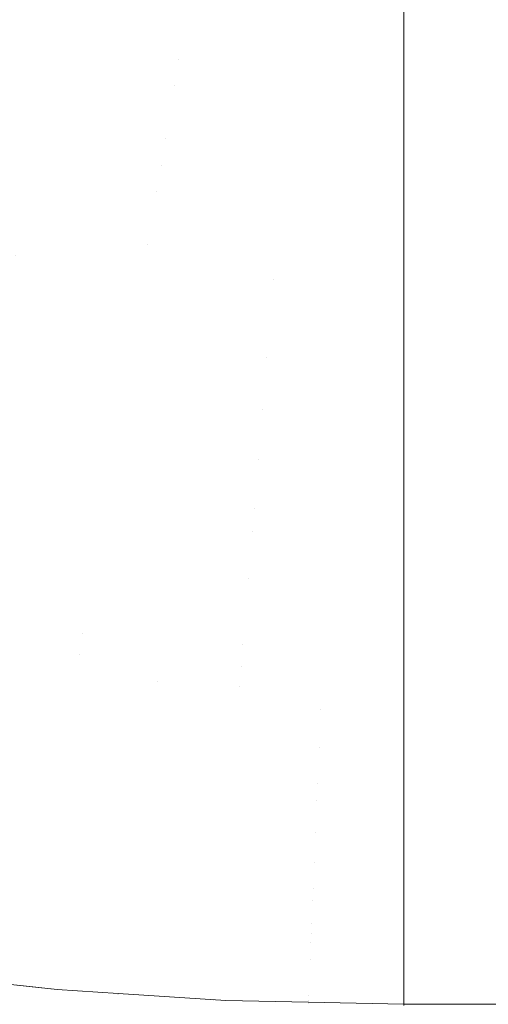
# Model space of a CAD drawing. Header units: centimetres. Extents: x -35.1 to 36.2, y 4.2 to 6.
# Tile 150 of 256: x -10.9133 to -10.8723, y 4.5001 to 4.5863. Entities that reach past the tile are written whole.
import ezdxf

# ---------------------------------------------------------------- set-up
doc = ezdxf.new("R2010")
doc.units = ezdxf.units.CM
doc.header["$LTSCALE"] = 2.54
doc.layers.add('Lucido design-1', color=7, linetype='Continuous')

# ---------------------------------------------------------------- blocks, each defined once
blk = doc.blocks.new('Gruppo-4-1')
at = {"color": 7, "linetype": 'Continuous', "lineweight": 9}
blk.add_3dface([(-34.958478, 5.900089, -2312.32217), (-34.958478, 4.300089, -2312.32217), (36.07398, 4.300089, -2312.32217), (36.07398, 5.900089, -2312.32217)], dxfattribs=at)
for points, invisible_edges in [([(-10.917835, 4.587776, -2312.723439), (-10.917075, 4.590014, -2312.723095), (-10.879679, 4.587036, -2312.723025), (-10.879679, 4.584213, -2312.72346)], 11), ([(-10.899366, 4.582812, -2312.723839), (-10.918599, 4.585529, -2312.723839), (-10.917835, 4.587776, -2312.723439)], 11), ([(-10.899366, 4.582812, -2312.723839), (-10.917835, 4.587776, -2312.723439), (-10.879679, 4.584213, -2312.72346)], 11), ([(-10.879679, 4.584213, -2312.72346), (-10.879679, 4.587036, -2312.723025), (11.995181, 4.587036, -2312.723025), (11.995181, 4.584213, -2312.72346)], 10), ([(-10.919364, 4.583276, -2312.724298), (-10.918599, 4.585529, -2312.723839), (-10.899366, 4.582812, -2312.723839), (-10.899753, 4.580506, -2312.724298)], 15), ([(-10.879679, 4.584213, -2312.72346), (-10.879679, 4.582724, -2312.723689), (-10.899366, 4.582812, -2312.723839)], 10), ([(11.995181, 4.584213, -2312.72346), (11.995181, 4.582724, -2312.723689), (-10.879679, 4.582724, -2312.723689), (-10.879679, 4.584213, -2312.72346)], 10), ([(-10.899753, 4.580506, -2312.724298), (-10.900141, 4.578194, -2312.724816), (-10.920131, 4.581018, -2312.724816), (-10.919364, 4.583276, -2312.724298)], 15), ([(-10.899753, 4.580506, -2312.724298), (-10.899366, 4.582812, -2312.723839), (-10.879679, 4.581895, -2312.723854), (-10.879679, 4.578445, -2312.72454)], 11), ([(-10.879679, 4.582724, -2312.723689), (-10.879679, 4.581895, -2312.723854), (-10.899366, 4.582812, -2312.723839)], 10), ([(-10.879679, 4.581895, -2312.723854), (-10.879679, 4.582724, -2312.723689), (11.995181, 4.582724, -2312.723689), (11.995181, 4.581895, -2312.723854)], 10), ([(11.995181, 4.581895, -2312.723854), (11.995181, 4.578445, -2312.72454), (-10.879679, 4.578445, -2312.72454), (-10.879679, 4.581895, -2312.723854)], 10), ([(-10.920899, 4.578758, -2312.725393), (-10.920131, 4.581018, -2312.724816), (-10.900141, 4.578194, -2312.724816), (-10.900529, 4.57588, -2312.725393)], 15), ([(-10.879679, 4.578445, -2312.72454), (-10.900141, 4.578194, -2312.724816), (-10.899753, 4.580506, -2312.724298)], 11), ([(-10.900529, 4.57588, -2312.725393), (-10.900918, 4.573565, -2312.72603), (-10.921667, 4.576496, -2312.72603), (-10.920899, 4.578758, -2312.725393)], 15), ([(-10.900529, 4.57588, -2312.725393), (-10.900141, 4.578194, -2312.724816), (-10.879679, 4.578445, -2312.72454), (-10.879679, 4.574207, -2312.725577)], 11), ([(11.995181, 4.574207, -2312.725577), (-10.879679, 4.574207, -2312.725577), (-10.879679, 4.578445, -2312.72454), (11.995181, 4.578445, -2312.72454)], 5), ([(-10.922435, 4.574237, -2312.726728), (-10.921667, 4.576496, -2312.72603), (-10.900918, 4.573565, -2312.72603), (-10.901306, 4.571252, -2312.726728)], 15), ([(-10.879679, 4.574207, -2312.725577), (-10.900918, 4.573565, -2312.72603), (-10.900529, 4.57588, -2312.725393)], 11), ([(-10.901306, 4.571252, -2312.726728), (-10.901694, 4.568942, -2312.727487), (-10.923201, 4.571981, -2312.727487), (-10.922435, 4.574237, -2312.726728)], 15), ([(-10.900918, 4.573565, -2312.72603), (-10.879679, 4.574207, -2312.725577), (-10.879679, 4.570018, -2312.726798)], 9), ([(11.995181, 4.570018, -2312.726798), (-10.879679, 4.570018, -2312.726798), (-10.879679, 4.574207, -2312.725577), (11.995181, 4.574207, -2312.725577)], 5), ([(-10.879679, 4.570018, -2312.726798), (-10.901306, 4.571252, -2312.726728), (-10.900918, 4.573565, -2312.72603)], 11), ([(-10.923966, 4.569731, -2312.728308), (-10.923201, 4.571981, -2312.727487), (-10.901694, 4.568942, -2312.727487), (-10.902081, 4.566639, -2312.728308)], 15), ([(-10.879679, 4.565887, -2312.728201), (-10.901694, 4.568942, -2312.727487), (-10.901306, 4.571252, -2312.726728)], 11), ([(-10.901306, 4.571252, -2312.726728), (-10.879679, 4.570018, -2312.726798), (-10.879679, 4.565887, -2312.728201)], 9), ([(-10.913694, 4.565663, -2312.729191), (-10.923966, 4.569731, -2312.728308), (-10.902081, 4.566639, -2312.728308)], 11), ([(11.995181, 4.565887, -2312.728201), (-10.879679, 4.565887, -2312.728201), (-10.879679, 4.570018, -2312.726798), (11.995181, 4.570018, -2312.726798)], 5), ([(-10.902081, 4.566639, -2312.728308), (-10.901694, 4.568942, -2312.727487), (-10.879679, 4.565887, -2312.728201), (-10.879679, 4.565595, -2312.728314)], 11), ([(-10.902081, 4.566639, -2312.728308), (-10.902466, 4.564344, -2312.729191), (-10.913694, 4.565663, -2312.729191)], 11), ([(-10.891106, 4.563546, -2312.729191), (-10.902466, 4.564344, -2312.729191), (-10.902081, 4.566639, -2312.728308)], 11), ([(-10.891106, 4.563546, -2312.729191), (-10.902081, 4.566639, -2312.728308), (-10.879679, 4.565595, -2312.728314)], 11), ([(-10.913694, 4.565663, -2312.729191), (-10.902466, 4.564344, -2312.729191), (-10.902849, 4.56206, -2312.730136), (-10.914267, 4.563401, -2312.730136)], 15), ([(-10.879679, 4.565595, -2312.728314), (-10.879679, 4.563287, -2312.729212), (-10.891106, 4.563546, -2312.729191)], 10), ([(-10.879679, 4.565595, -2312.728314), (-10.879679, 4.565887, -2312.728201), (11.995181, 4.565887, -2312.728201), (11.995181, 4.565595, -2312.728314)], 10), ([(-10.879679, 4.563287, -2312.729212), (-10.879679, 4.565595, -2312.728314), (11.995181, 4.565595, -2312.728314), (11.995181, 4.563287, -2312.729212)], 10), ([(-10.891298, 4.561248, -2312.730136), (-10.902849, 4.56206, -2312.730136), (-10.902466, 4.564344, -2312.729191), (-10.891106, 4.563546, -2312.729191)], 15), ([(-10.914267, 4.563401, -2312.730136), (-10.902849, 4.56206, -2312.730136), (-10.903231, 4.559788, -2312.731143), (-10.914836, 4.561152, -2312.731143)], 15), ([(-10.879679, 4.56182, -2312.729782), (-10.891298, 4.561248, -2312.730136), (-10.891106, 4.563546, -2312.729191)], 11), ([(-10.891106, 4.563546, -2312.729191), (-10.879679, 4.563287, -2312.729212), (-10.879679, 4.56182, -2312.729782)], 9), ([(11.995181, 4.563287, -2312.729212), (11.995181, 4.56182, -2312.729782), (-10.879679, 4.56182, -2312.729782), (-10.879679, 4.563287, -2312.729212)], 10), ([(-10.891489, 4.558964, -2312.731143), (-10.903231, 4.559788, -2312.731143), (-10.902849, 4.56206, -2312.730136), (-10.891298, 4.561248, -2312.730136)], 15), ([(-10.914836, 4.561152, -2312.731143), (-10.903231, 4.559788, -2312.731143), (-10.903609, 4.557533, -2312.732211), (-10.915401, 4.558918, -2312.732211)], 15), ([(-10.891298, 4.561248, -2312.730136), (-10.879679, 4.56182, -2312.729782), (-10.879679, 4.557827, -2312.731539), (-10.891489, 4.558964, -2312.731143)], 13), ([(11.995181, 4.557827, -2312.731539), (-10.879679, 4.557827, -2312.731539), (-10.879679, 4.56182, -2312.729782), (11.995181, 4.56182, -2312.729782)], 5), ([(-10.891679, 4.556695, -2312.732211), (-10.903609, 4.557533, -2312.732211), (-10.903231, 4.559788, -2312.731143), (-10.891489, 4.558964, -2312.731143)], 15), ([(-10.915401, 4.558918, -2312.732211), (-10.903609, 4.557533, -2312.732211), (-10.903985, 4.555295, -2312.733342), (-10.915962, 4.556702, -2312.733342)], 15), ([(-10.891489, 4.558964, -2312.731143), (-10.879679, 4.557827, -2312.731539), (-10.891679, 4.556695, -2312.732211)], 11), ([(-10.891679, 4.556695, -2312.732211), (-10.879679, 4.557827, -2312.731539), (-10.879679, 4.553914, -2312.733469)], 9), ([(11.995181, 4.553914, -2312.733469), (-10.879679, 4.553914, -2312.733469), (-10.879679, 4.557827, -2312.731539), (11.995181, 4.557827, -2312.731539)], 5), ([(-10.891867, 4.554444, -2312.733342), (-10.903985, 4.555295, -2312.733342), (-10.903609, 4.557533, -2312.732211), (-10.891679, 4.556695, -2312.732211)], 15), ([(-10.916517, 4.554506, -2312.734533), (-10.915962, 4.556702, -2312.733342), (-10.903985, 4.555295, -2312.733342), (-10.904357, 4.553077, -2312.734533)], 15), ([(-10.879679, 4.553914, -2312.733469), (-10.891867, 4.554444, -2312.733342), (-10.891679, 4.556695, -2312.732211)], 11), ([(-10.904357, 4.553077, -2312.734533), (-10.903985, 4.555295, -2312.733342), (-10.891867, 4.554444, -2312.733342), (-10.892054, 4.552214, -2312.734533)], 15), ([(-10.904357, 4.553077, -2312.734533), (-10.904726, 4.550883, -2312.735786), (-10.917067, 4.552333, -2312.735786), (-10.916517, 4.554506, -2312.734533)], 15), ([(-10.892054, 4.552214, -2312.734533), (-10.891867, 4.554444, -2312.733342), (-10.879679, 4.553914, -2312.733469)], 11), ([(-10.879679, 4.553914, -2312.733469), (-10.879679, 4.550089, -2312.735567), (-10.892054, 4.552214, -2312.734533)], 10), ([(11.995181, 4.550089, -2312.735567), (-10.879679, 4.550089, -2312.735567), (-10.879679, 4.553914, -2312.733469), (11.995181, 4.553914, -2312.733469)], 5), ([(-10.892054, 4.552214, -2312.734533), (-10.892239, 4.550006, -2312.735786), (-10.904726, 4.550883, -2312.735786), (-10.904357, 4.553077, -2312.734533)], 15), ([(-10.917611, 4.550185, -2312.737098), (-10.917067, 4.552333, -2312.735786), (-10.904726, 4.550883, -2312.735786), (-10.90509, 4.548714, -2312.737098)], 15), ([(-10.879679, 4.550089, -2312.735567), (-10.892239, 4.550006, -2312.735786), (-10.892054, 4.552214, -2312.734533)], 11), ([(-10.90509, 4.548714, -2312.737098), (-10.904726, 4.550883, -2312.735786), (-10.892239, 4.550006, -2312.735786), (-10.892421, 4.547824, -2312.737098)], 15), ([(-10.90509, 4.548714, -2312.737098), (-10.905449, 4.546572, -2312.73847), (-10.918148, 4.548064, -2312.73847), (-10.917611, 4.550185, -2312.737098)], 15), ([(-10.892421, 4.547824, -2312.737098), (-10.892239, 4.550006, -2312.735786), (-10.879679, 4.550089, -2312.735567), (-10.879679, 4.546359, -2312.737831)], 11), ([(11.995181, 4.546359, -2312.737831), (-10.879679, 4.546359, -2312.737831), (-10.879679, 4.550089, -2312.735567), (11.995181, 4.550089, -2312.735567)], 5), ([(-10.892421, 4.547824, -2312.737098), (-10.892602, 4.54567, -2312.73847), (-10.905449, 4.546572, -2312.73847), (-10.90509, 4.548714, -2312.737098)], 15), ([(-10.918677, 4.545972, -2312.739901), (-10.918148, 4.548064, -2312.73847), (-10.905449, 4.546572, -2312.73847), (-10.905804, 4.54446, -2312.739901)], 15), ([(-10.879679, 4.546359, -2312.737831), (-10.892602, 4.54567, -2312.73847), (-10.892421, 4.547824, -2312.737098)], 11), ([(-10.905804, 4.54446, -2312.739901), (-10.905449, 4.546572, -2312.73847), (-10.892602, 4.54567, -2312.73847), (-10.892779, 4.543545, -2312.739901)], 15), ([(-10.905804, 4.54446, -2312.739901), (-10.906153, 4.54238, -2312.74139), (-10.919198, 4.543913, -2312.74139), (-10.918677, 4.545972, -2312.739901)], 15), ([(-10.892779, 4.543545, -2312.739901), (-10.892602, 4.54567, -2312.73847), (-10.879679, 4.546359, -2312.737831), (-10.879679, 4.542731, -2312.740255)], 11), ([(11.995181, 4.542731, -2312.740255), (-10.879679, 4.542731, -2312.740255), (-10.879679, 4.546359, -2312.737831), (11.995181, 4.546359, -2312.737831)], 5), ([(-10.91971, 4.541888, -2312.742934), (-10.919198, 4.543913, -2312.74139), (-10.906153, 4.54238, -2312.74139), (-10.906496, 4.540336, -2312.742934)], 15), ([(-10.892779, 4.543545, -2312.739901), (-10.892955, 4.541454, -2312.74139), (-10.906153, 4.54238, -2312.74139), (-10.905804, 4.54446, -2312.739901)], 15), ([(-10.879679, 4.542731, -2312.740255), (-10.892955, 4.541454, -2312.74139), (-10.892779, 4.543545, -2312.739901)], 11), ([(-10.906496, 4.540336, -2312.742934), (-10.906153, 4.54238, -2312.74139), (-10.892955, 4.541454, -2312.74139), (-10.893127, 4.539397, -2312.742934)], 15), ([(-10.892955, 4.541454, -2312.74139), (-10.879679, 4.542731, -2312.740255), (-10.879679, 4.539213, -2312.742835)], 9), ([(11.995181, 4.539213, -2312.742835), (-10.879679, 4.539213, -2312.742835), (-10.879679, 4.542731, -2312.740255), (11.995181, 4.542731, -2312.740255)], 5), ([(-10.906496, 4.540336, -2312.742934), (-10.906833, 4.538328, -2312.744535), (-10.920214, 4.5399, -2312.744535), (-10.91971, 4.541888, -2312.742934)], 15), ([(-10.879679, 4.539213, -2312.742835), (-10.893127, 4.539397, -2312.742934), (-10.892955, 4.541454, -2312.74139)], 11), ([(-10.920707, 4.53795, -2312.746189), (-10.920214, 4.5399, -2312.744535), (-10.906833, 4.538328, -2312.744535), (-10.907164, 4.536359, -2312.746189)], 15), ([(-10.893127, 4.539397, -2312.742934), (-10.893296, 4.537377, -2312.744535), (-10.906833, 4.538328, -2312.744535), (-10.906496, 4.540336, -2312.742934)], 15), ([(-10.893296, 4.537377, -2312.744535), (-10.893127, 4.539397, -2312.742934), (-10.879679, 4.539213, -2312.742835)], 11), ([(-10.879679, 4.539213, -2312.742835), (-10.879679, 4.53581, -2312.745566), (-10.893296, 4.537377, -2312.744535)], 10), ([(11.995181, 4.53581, -2312.745566), (-10.879679, 4.53581, -2312.745566), (-10.879679, 4.539213, -2312.742835), (11.995181, 4.539213, -2312.742835)], 5), ([(-10.907164, 4.536359, -2312.746189), (-10.907488, 4.534431, -2312.747895), (-10.92119, 4.536041, -2312.747895), (-10.920707, 4.53795, -2312.746189)], 15), ([(-10.907164, 4.536359, -2312.746189), (-10.906833, 4.538328, -2312.744535), (-10.893296, 4.537377, -2312.744535), (-10.893461, 4.535396, -2312.746189)], 15), ([(-10.893461, 4.535396, -2312.746189), (-10.893296, 4.537377, -2312.744535), (-10.879679, 4.53581, -2312.745566)], 11), ([(-10.893461, 4.535396, -2312.746189), (-10.893624, 4.533457, -2312.747895), (-10.907488, 4.534431, -2312.747895), (-10.907164, 4.536359, -2312.746189)], 15), ([(-10.921662, 4.534174, -2312.749653), (-10.92119, 4.536041, -2312.747895), (-10.907488, 4.534431, -2312.747895), (-10.907804, 4.532546, -2312.749653)], 15), ([(-10.879679, 4.53581, -2312.745566), (-10.879679, 4.53253, -2312.748442), (-10.893624, 4.533457, -2312.747895), (-10.893461, 4.535396, -2312.746189)], 14), ([(11.995181, 4.53253, -2312.748442), (-10.879679, 4.53253, -2312.748442), (-10.879679, 4.53581, -2312.745566), (11.995181, 4.53581, -2312.745566)], 5), ([(-10.907804, 4.532546, -2312.749653), (-10.907488, 4.534431, -2312.747895), (-10.893624, 4.533457, -2312.747895), (-10.893782, 4.531561, -2312.749653)], 15), ([(-10.915144, 4.531449, -2312.751459), (-10.921662, 4.534174, -2312.749653), (-10.907804, 4.532546, -2312.749653)], 11), ([(-10.893782, 4.531561, -2312.749653), (-10.893624, 4.533457, -2312.747895), (-10.879679, 4.53253, -2312.748442)], 11), ([(-10.907804, 4.532546, -2312.749653), (-10.908113, 4.530706, -2312.751459), (-10.915144, 4.531449, -2312.751459)], 11), ([(-10.893782, 4.531561, -2312.749653), (-10.893937, 4.529711, -2312.751459), (-10.908113, 4.530706, -2312.751459), (-10.907804, 4.532546, -2312.749653)], 15), ([(-10.879679, 4.53253, -2312.748442), (-10.879679, 4.531248, -2312.749669), (-10.893782, 4.531561, -2312.749653)], 10), ([(11.995181, 4.53253, -2312.748442), (11.995181, 4.529378, -2312.751459), (-10.879679, 4.529378, -2312.751459), (-10.879679, 4.531248, -2312.749669)], 10), ([(-10.879679, 4.531248, -2312.749669), (-10.879679, 4.53253, -2312.748442), (11.995181, 4.53253, -2312.748442)], 10), ([(-10.915144, 4.531449, -2312.751459), (-10.908113, 4.530706, -2312.751459), (-10.908414, 4.528914, -2312.753313), (-10.915519, 4.529665, -2312.753313)], 15), ([(-10.879679, 4.529378, -2312.751459), (-10.893937, 4.529711, -2312.751459), (-10.893782, 4.531561, -2312.749653)], 11), ([(-10.893782, 4.531561, -2312.749653), (-10.879679, 4.531248, -2312.749669), (-10.879679, 4.529378, -2312.751459)], 9), ([(-10.901267, 4.528328, -2312.753313), (-10.908414, 4.528914, -2312.753313), (-10.908113, 4.530706, -2312.751459)], 11), ([(-10.901267, 4.528328, -2312.753313), (-10.908113, 4.530706, -2312.751459), (-10.893937, 4.529711, -2312.751459)], 11), ([(-10.915519, 4.529665, -2312.753313), (-10.908414, 4.528914, -2312.753313), (-10.908706, 4.52717, -2312.755213), (-10.915884, 4.527928, -2312.755213)], 15), ([(-10.893937, 4.529711, -2312.751459), (-10.894088, 4.527908, -2312.753313), (-10.901267, 4.528328, -2312.753313)], 11), ([(-10.879679, 4.527588, -2312.753329), (-10.894088, 4.527908, -2312.753313), (-10.893937, 4.529711, -2312.751459)], 11), ([(-10.893937, 4.529711, -2312.751459), (-10.879679, 4.529378, -2312.751459), (-10.879679, 4.527588, -2312.753329)], 9), ([(-10.879679, 4.527588, -2312.753329), (-10.879679, 4.529378, -2312.751459), (11.995181, 4.529378, -2312.751459), (11.995181, 4.527588, -2312.753329)], 10), ([(-10.901487, 4.526578, -2312.755213), (-10.908706, 4.52717, -2312.755213), (-10.908414, 4.528914, -2312.753313), (-10.901267, 4.528328, -2312.753313)], 15), ([(-10.901267, 4.528328, -2312.753313), (-10.894088, 4.527908, -2312.753313), (-10.894235, 4.526154, -2312.755213), (-10.901487, 4.526578, -2312.755213)], 15), ([(-10.915884, 4.527928, -2312.755213), (-10.908706, 4.52717, -2312.755213), (-10.908991, 4.525477, -2312.757156), (-10.916239, 4.526243, -2312.757156)], 15), ([(-10.879679, 4.526361, -2312.754611), (-10.894235, 4.526154, -2312.755213), (-10.894088, 4.527908, -2312.753313)], 11), ([(-10.894088, 4.527908, -2312.753313), (-10.879679, 4.527588, -2312.753329), (-10.879679, 4.526361, -2312.754611)], 9), ([(11.995181, 4.527588, -2312.753329), (11.995181, 4.526361, -2312.754611), (-10.879679, 4.526361, -2312.754611), (-10.879679, 4.527588, -2312.753329)], 10), ([(-10.9017, 4.524879, -2312.757156), (-10.908991, 4.525477, -2312.757156), (-10.908706, 4.52717, -2312.755213), (-10.901487, 4.526578, -2312.755213)], 15), ([(-10.916239, 4.526243, -2312.757156), (-10.908991, 4.525477, -2312.757156), (-10.909266, 4.523836, -2312.75914), (-10.916582, 4.524609, -2312.75914)], 15), ([(-10.901487, 4.526578, -2312.755213), (-10.894235, 4.526154, -2312.755213), (-10.894377, 4.524451, -2312.757156), (-10.9017, 4.524879, -2312.757156)], 15), ([(-10.887033, 4.524193, -2312.757156), (-10.894377, 4.524451, -2312.757156), (-10.894235, 4.526154, -2312.755213), (-10.886962, 4.525899, -2312.755213)], 15), ([(-10.886962, 4.525899, -2312.755213), (-10.894235, 4.526154, -2312.755213), (-10.879679, 4.526361, -2312.754611)], 11), ([(-10.886962, 4.525899, -2312.755213), (-10.879679, 4.525825, -2312.755222), (-10.879679, 4.523484, -2312.757891), (-10.887033, 4.524193, -2312.757156)], 13), ([(-10.879679, 4.526361, -2312.754611), (-10.879679, 4.525825, -2312.755222), (-10.886962, 4.525899, -2312.755213)], 10), ([(-10.879679, 4.525825, -2312.755222), (-10.879679, 4.526361, -2312.754611), (11.995181, 4.526361, -2312.754611), (11.995181, 4.525825, -2312.755222)], 10), ([(11.995181, 4.525825, -2312.755222), (11.995181, 4.523484, -2312.757891), (-10.879679, 4.523484, -2312.757891), (-10.879679, 4.525825, -2312.755222)], 10), ([(-10.901907, 4.523232, -2312.75914), (-10.909266, 4.523836, -2312.75914), (-10.908991, 4.525477, -2312.757156), (-10.9017, 4.524879, -2312.757156)], 15), ([(-10.9017, 4.524879, -2312.757156), (-10.894377, 4.524451, -2312.757156), (-10.894516, 4.5228, -2312.75914), (-10.901907, 4.523232, -2312.75914)], 15), ([(-10.916582, 4.524609, -2312.75914), (-10.909266, 4.523836, -2312.75914), (-10.909533, 4.522248, -2312.761164), (-10.916915, 4.523028, -2312.761164)], 15), ([(-10.887103, 4.52254, -2312.75914), (-10.894516, 4.5228, -2312.75914), (-10.894377, 4.524451, -2312.757156), (-10.887033, 4.524193, -2312.757156)], 15), ([(-10.887033, 4.524193, -2312.757156), (-10.879679, 4.523484, -2312.757891), (-10.887103, 4.52254, -2312.75914)], 11), ([(-10.902107, 4.521639, -2312.761164), (-10.909533, 4.522248, -2312.761164), (-10.909266, 4.523836, -2312.75914), (-10.901907, 4.523232, -2312.75914)], 15), ([(-10.901907, 4.523232, -2312.75914), (-10.894516, 4.5228, -2312.75914), (-10.894649, 4.521203, -2312.761164), (-10.902107, 4.521639, -2312.761164)], 15), ([(-10.887103, 4.52254, -2312.75914), (-10.879679, 4.523484, -2312.757891), (-10.879679, 4.520753, -2312.761294)], 9), ([(11.995181, 4.520753, -2312.761294), (-10.879679, 4.520753, -2312.761294), (-10.879679, 4.523484, -2312.757891), (11.995181, 4.523484, -2312.757891)], 5), ([(-10.916915, 4.523028, -2312.761164), (-10.909533, 4.522248, -2312.761164), (-10.90979, 4.520715, -2312.763225), (-10.917236, 4.521502, -2312.763225)], 15), ([(-10.887169, 4.520941, -2312.761164), (-10.894649, 4.521203, -2312.761164), (-10.894516, 4.5228, -2312.75914), (-10.887103, 4.52254, -2312.75914)], 15), ([(-10.879679, 4.520753, -2312.761294), (-10.887169, 4.520941, -2312.761164), (-10.887103, 4.52254, -2312.75914)], 11), ([(-10.917236, 4.521502, -2312.763225), (-10.90979, 4.520715, -2312.763225), (-10.910038, 4.519238, -2312.765321), (-10.917545, 4.520031, -2312.765321)], 15), ([(-10.902301, 4.520101, -2312.763225), (-10.90979, 4.520715, -2312.763225), (-10.909533, 4.522248, -2312.761164), (-10.902107, 4.521639, -2312.761164)], 15), ([(-10.902107, 4.521639, -2312.761164), (-10.894649, 4.521203, -2312.761164), (-10.894778, 4.519661, -2312.763225), (-10.902301, 4.520101, -2312.763225)], 15), ([(-10.902487, 4.518619, -2312.765321), (-10.910038, 4.519238, -2312.765321), (-10.90979, 4.520715, -2312.763225), (-10.902301, 4.520101, -2312.763225)], 15), ([(-10.887234, 4.519397, -2312.763225), (-10.894778, 4.519661, -2312.763225), (-10.894649, 4.521203, -2312.761164), (-10.887169, 4.520941, -2312.761164)], 15), ([(-10.887234, 4.519397, -2312.763225), (-10.887169, 4.520941, -2312.761164), (-10.879679, 4.520753, -2312.761294)], 11), ([(-10.879679, 4.520753, -2312.761294), (-10.879679, 4.518173, -2312.764812), (-10.887234, 4.519397, -2312.763225)], 10), ([(11.995181, 4.518173, -2312.764812), (-10.879679, 4.518173, -2312.764812), (-10.879679, 4.520753, -2312.761294), (11.995181, 4.520753, -2312.761294)], 5), ([(-10.917545, 4.520031, -2312.765321), (-10.910038, 4.519238, -2312.765321), (-10.910276, 4.517819, -2312.767449), (-10.917842, 4.518618, -2312.767449)], 15), ([(-10.902301, 4.520101, -2312.763225), (-10.894778, 4.519661, -2312.763225), (-10.894903, 4.518176, -2312.765321), (-10.902487, 4.518619, -2312.765321)], 15), ([(-10.902666, 4.517195, -2312.767449), (-10.910276, 4.517819, -2312.767449), (-10.910038, 4.519238, -2312.765321), (-10.902487, 4.518619, -2312.765321)], 15), ([(-10.887296, 4.517909, -2312.765321), (-10.894903, 4.518176, -2312.765321), (-10.894778, 4.519661, -2312.763225), (-10.887234, 4.519397, -2312.763225)], 15), ([(-10.887234, 4.519397, -2312.763225), (-10.879679, 4.518173, -2312.764812), (-10.887296, 4.517909, -2312.765321)], 11), ([(-10.917842, 4.518618, -2312.767449), (-10.910276, 4.517819, -2312.767449), (-10.910505, 4.516457, -2312.769608), (-10.918127, 4.517262, -2312.769608)], 15), ([(-10.902487, 4.518619, -2312.765321), (-10.894903, 4.518176, -2312.765321), (-10.895022, 4.516748, -2312.767449), (-10.902666, 4.517195, -2312.767449)], 15), ([(-10.887356, 4.516479, -2312.767449), (-10.895022, 4.516748, -2312.767449), (-10.894903, 4.518176, -2312.765321), (-10.887296, 4.517909, -2312.765321)], 15), ([(-10.887296, 4.517909, -2312.765321), (-10.879679, 4.518173, -2312.764812), (-10.879679, 4.51575, -2312.76844), (-10.887356, 4.516479, -2312.767449)], 13), ([(11.995181, 4.51575, -2312.76844), (-10.879679, 4.51575, -2312.76844), (-10.879679, 4.518173, -2312.764812), (11.995181, 4.518173, -2312.764812)], 5), ([(-10.918127, 4.517262, -2312.769608), (-10.910505, 4.516457, -2312.769608), (-10.910723, 4.515155, -2312.771794), (-10.9184, 4.515966, -2312.771794)], 15), ([(-10.902838, 4.515829, -2312.769608), (-10.910505, 4.516457, -2312.769608), (-10.910276, 4.517819, -2312.767449), (-10.902666, 4.517195, -2312.767449)], 15), ([(-10.902666, 4.517195, -2312.767449), (-10.895022, 4.516748, -2312.767449), (-10.895137, 4.515378, -2312.769608), (-10.902838, 4.515829, -2312.769608)], 15), ([(-10.903002, 4.514522, -2312.771794), (-10.910723, 4.515155, -2312.771794), (-10.910505, 4.516457, -2312.769608), (-10.902838, 4.515829, -2312.769608)], 15), ([(-10.887413, 4.515107, -2312.769608), (-10.895137, 4.515378, -2312.769608), (-10.895022, 4.516748, -2312.767449), (-10.887356, 4.516479, -2312.767449)], 15), ([(-10.887356, 4.516479, -2312.767449), (-10.879679, 4.51575, -2312.76844), (-10.887413, 4.515107, -2312.769608)], 11), ([(-10.9184, 4.515966, -2312.771794), (-10.910723, 4.515155, -2312.771794), (-10.910932, 4.513912, -2312.774006), (-10.91866, 4.514728, -2312.774006)], 15), ([(-10.902838, 4.515829, -2312.769608), (-10.895137, 4.515378, -2312.769608), (-10.895246, 4.514068, -2312.771794), (-10.903002, 4.514522, -2312.771794)], 15), ([(-10.887413, 4.515107, -2312.769608), (-10.879679, 4.51575, -2312.76844), (-10.879679, 4.513486, -2312.77217), (-10.887468, 4.513795, -2312.771794)], 13), ([(11.995181, 4.513486, -2312.77217), (-10.879679, 4.513486, -2312.77217), (-10.879679, 4.51575, -2312.76844), (11.995181, 4.51575, -2312.76844)], 5), ([(-10.91866, 4.514728, -2312.774006), (-10.910932, 4.513912, -2312.774006), (-10.91113, 4.51273, -2312.776241), (-10.918908, 4.513551, -2312.776241)], 15), ([(-10.903159, 4.513275, -2312.774006), (-10.910932, 4.513912, -2312.774006), (-10.910723, 4.515155, -2312.771794), (-10.903002, 4.514522, -2312.771794)], 15), ([(-10.903002, 4.514522, -2312.771794), (-10.895246, 4.514068, -2312.771794), (-10.895351, 4.512818, -2312.774006), (-10.903159, 4.513275, -2312.774006)], 15), ([(-10.887468, 4.513795, -2312.771794), (-10.895246, 4.514068, -2312.771794), (-10.895137, 4.515378, -2312.769608), (-10.887413, 4.515107, -2312.769608)], 15), ([(-10.903308, 4.512088, -2312.776241), (-10.91113, 4.51273, -2312.776241), (-10.910932, 4.513912, -2312.774006), (-10.903159, 4.513275, -2312.774006)], 15), ([(-10.887521, 4.512543, -2312.774006), (-10.895351, 4.512818, -2312.774006), (-10.895246, 4.514068, -2312.771794), (-10.887468, 4.513795, -2312.771794)], 15), ([(-10.887468, 4.513795, -2312.771794), (-10.879679, 4.513486, -2312.77217), (-10.887521, 4.512543, -2312.774006)], 11), ([(-10.918908, 4.513551, -2312.776241), (-10.91113, 4.51273, -2312.776241), (-10.911319, 4.511608, -2312.778496), (-10.919142, 4.512435, -2312.778496)], 15), ([(-10.903159, 4.513275, -2312.774006), (-10.895351, 4.512818, -2312.774006), (-10.895451, 4.511629, -2312.776241), (-10.903308, 4.512088, -2312.776241)], 15), ([(-10.88757, 4.511352, -2312.776241), (-10.895451, 4.511629, -2312.776241), (-10.895351, 4.512818, -2312.774006), (-10.887521, 4.512543, -2312.774006)], 15), ([(-10.887521, 4.512543, -2312.774006), (-10.879679, 4.513486, -2312.77217), (-10.879679, 4.511388, -2312.775995)], 9), ([(11.995181, 4.511388, -2312.775995), (-10.879679, 4.511388, -2312.775995), (-10.879679, 4.513486, -2312.77217), (11.995181, 4.513486, -2312.77217)], 5), ([(-10.919142, 4.512435, -2312.778496), (-10.911319, 4.511608, -2312.778496), (-10.911497, 4.510548, -2312.780769), (-10.919364, 4.511379, -2312.780769)], 15), ([(-10.903449, 4.510963, -2312.778496), (-10.911319, 4.511608, -2312.778496), (-10.91113, 4.51273, -2312.776241), (-10.903308, 4.512088, -2312.776241)], 15), ([(-10.903308, 4.512088, -2312.776241), (-10.895451, 4.511629, -2312.776241), (-10.895545, 4.510501, -2312.778496), (-10.903449, 4.510963, -2312.778496)], 15), ([(-10.879679, 4.511388, -2312.775995), (-10.88757, 4.511352, -2312.776241), (-10.887521, 4.512543, -2312.774006)], 11), ([(-10.919364, 4.511379, -2312.780769), (-10.911497, 4.510548, -2312.780769), (-10.911664, 4.509549, -2312.783058), (-10.919574, 4.510385, -2312.783058)], 15), ([(-10.903583, 4.509899, -2312.780769), (-10.911497, 4.510548, -2312.780769), (-10.911319, 4.511608, -2312.778496), (-10.903449, 4.510963, -2312.778496)], 15), ([(-10.887618, 4.510223, -2312.778496), (-10.895545, 4.510501, -2312.778496), (-10.895451, 4.511629, -2312.776241), (-10.88757, 4.511352, -2312.776241)], 15), ([(-10.879679, 4.511388, -2312.775995), (-10.879679, 4.509458, -2312.779908), (-10.887618, 4.510223, -2312.778496)], 10), ([(-10.887618, 4.510223, -2312.778496), (-10.88757, 4.511352, -2312.776241), (-10.879679, 4.511388, -2312.775995)], 11), ([(11.995181, 4.509458, -2312.779908), (-10.879679, 4.509458, -2312.779908), (-10.879679, 4.511388, -2312.775995), (11.995181, 4.511388, -2312.775995)], 5), ([(-10.919574, 4.510385, -2312.783058), (-10.911664, 4.509549, -2312.783058), (-10.911822, 4.508612, -2312.78536), (-10.91977, 4.509451, -2312.78536)], 15), ([(-10.903709, 4.508897, -2312.783058), (-10.911664, 4.509549, -2312.783058), (-10.911497, 4.510548, -2312.780769), (-10.903583, 4.509899, -2312.780769)], 15), ([(-10.903449, 4.510963, -2312.778496), (-10.895545, 4.510501, -2312.778496), (-10.895634, 4.509434, -2312.780769), (-10.903583, 4.509899, -2312.780769)], 15), ([(-10.887662, 4.509155, -2312.780769), (-10.895634, 4.509434, -2312.780769), (-10.895545, 4.510501, -2312.778496), (-10.887618, 4.510223, -2312.778496)], 15), ([(-10.887618, 4.510223, -2312.778496), (-10.879679, 4.509458, -2312.779908), (-10.887662, 4.509155, -2312.780769)], 11), ([(-10.919953, 4.508579, -2312.787674), (-10.91977, 4.509451, -2312.78536), (-10.911822, 4.508612, -2312.78536), (-10.911969, 4.507736, -2312.787674)], 15), ([(-10.903827, 4.507956, -2312.78536), (-10.911822, 4.508612, -2312.78536), (-10.911664, 4.509549, -2312.783058), (-10.903709, 4.508897, -2312.783058)], 15), ([(-10.903583, 4.509899, -2312.780769), (-10.895634, 4.509434, -2312.780769), (-10.895718, 4.508429, -2312.783058), (-10.903709, 4.508897, -2312.783058)], 15), ([(-10.887704, 4.508148, -2312.783058), (-10.895718, 4.508429, -2312.783058), (-10.895634, 4.509434, -2312.780769), (-10.887662, 4.509155, -2312.780769)], 15), ([(-10.887662, 4.509155, -2312.780769), (-10.879679, 4.509458, -2312.779908), (-10.879679, 4.507701, -2312.783902), (-10.887704, 4.508148, -2312.783058)], 13), ([(11.995181, 4.507701, -2312.783902), (-10.879679, 4.507701, -2312.783902), (-10.879679, 4.509458, -2312.779908), (11.995181, 4.509458, -2312.779908)], 5), ([(-10.911969, 4.507736, -2312.787674), (-10.912106, 4.506921, -2312.789995), (-10.920124, 4.507768, -2312.789995), (-10.919953, 4.508579, -2312.787674)], 15), ([(-10.911969, 4.507736, -2312.787674), (-10.911822, 4.508612, -2312.78536), (-10.903827, 4.507956, -2312.78536), (-10.903938, 4.507077, -2312.787674)], 15), ([(-10.903709, 4.508897, -2312.783058), (-10.895718, 4.508429, -2312.783058), (-10.895797, 4.507486, -2312.78536), (-10.903827, 4.507956, -2312.78536)], 15), ([(-10.920282, 4.507018, -2312.792323), (-10.920124, 4.507768, -2312.789995), (-10.912106, 4.506921, -2312.789995), (-10.912232, 4.506168, -2312.792323)], 15), ([(-10.903938, 4.507077, -2312.787674), (-10.90404, 4.50626, -2312.789995), (-10.912106, 4.506921, -2312.789995), (-10.911969, 4.507736, -2312.787674)], 15), ([(-10.903938, 4.507077, -2312.787674), (-10.903827, 4.507956, -2312.78536), (-10.895797, 4.507486, -2312.78536), (-10.895871, 4.506605, -2312.787674)], 15), ([(-10.887744, 4.507204, -2312.78536), (-10.895797, 4.507486, -2312.78536), (-10.895718, 4.508429, -2312.783058), (-10.887704, 4.508148, -2312.783058)], 15), ([(-10.887704, 4.508148, -2312.783058), (-10.879679, 4.507701, -2312.783902), (-10.887744, 4.507204, -2312.78536)], 11), ([(-10.887744, 4.507204, -2312.78536), (-10.879679, 4.507701, -2312.783902), (-10.879679, 4.506119, -2312.787968)], 9), ([(11.995181, 4.506119, -2312.787968), (-10.879679, 4.506119, -2312.787968), (-10.879679, 4.507701, -2312.783902), (11.995181, 4.507701, -2312.783902)], 5), ([(-10.912232, 4.506168, -2312.792323), (-10.912348, 4.505475, -2312.794654), (-10.920427, 4.506329, -2312.794654), (-10.920282, 4.507018, -2312.792323)], 15), ([(-10.912232, 4.506168, -2312.792323), (-10.912106, 4.506921, -2312.789995), (-10.90404, 4.50626, -2312.789995), (-10.904135, 4.505504, -2312.792323)], 15), ([(-10.895871, 4.506605, -2312.787674), (-10.89594, 4.505786, -2312.789995), (-10.90404, 4.50626, -2312.789995), (-10.903938, 4.507077, -2312.787674)], 15), ([(-10.895871, 4.506605, -2312.787674), (-10.895797, 4.507486, -2312.78536), (-10.887744, 4.507204, -2312.78536), (-10.887781, 4.506322, -2312.787674)], 15), ([(-10.879679, 4.506119, -2312.787968), (-10.887781, 4.506322, -2312.787674), (-10.887744, 4.507204, -2312.78536)], 11), ([(-10.920559, 4.505699, -2312.796987), (-10.920427, 4.506329, -2312.794654), (-10.912348, 4.505475, -2312.794654), (-10.912454, 4.504843, -2312.796987)], 15), ([(-10.904135, 4.505504, -2312.792323), (-10.904223, 4.504809, -2312.794654), (-10.912348, 4.505475, -2312.794654), (-10.912232, 4.506168, -2312.792323)], 15), ([(-10.904135, 4.505504, -2312.792323), (-10.90404, 4.50626, -2312.789995), (-10.89594, 4.505786, -2312.789995), (-10.896003, 4.505028, -2312.792323)], 15), ([(-10.887781, 4.506322, -2312.787674), (-10.887815, 4.505501, -2312.789995), (-10.89594, 4.505786, -2312.789995), (-10.895871, 4.506605, -2312.787674)], 15), ([(-10.879679, 4.506119, -2312.787968), (-10.887815, 4.505501, -2312.789995), (-10.887781, 4.506322, -2312.787674)], 11), ([(-10.887815, 4.505501, -2312.789995), (-10.879679, 4.506119, -2312.787968), (-10.879679, 4.504717, -2312.792099)], 9), ([(11.995181, 4.504717, -2312.792099), (-10.879679, 4.504717, -2312.792099), (-10.879679, 4.506119, -2312.787968), (11.995181, 4.506119, -2312.787968)], 5), ([(-10.920786, 4.504618, -2312.801649), (-10.920679, 4.505129, -2312.799319), (-10.912551, 4.50427, -2312.799319), (-10.912637, 4.503757, -2312.801649)], 15), ([(-10.912454, 4.504843, -2312.796987), (-10.912551, 4.50427, -2312.799319), (-10.920679, 4.505129, -2312.799319), (-10.920559, 4.505699, -2312.796987)], 15), ([(-10.912454, 4.504843, -2312.796987), (-10.912348, 4.505475, -2312.794654), (-10.904223, 4.504809, -2312.794654), (-10.904302, 4.504174, -2312.796987)], 15), ([(-10.896003, 4.505028, -2312.792323), (-10.896061, 4.504331, -2312.794654), (-10.904223, 4.504809, -2312.794654), (-10.904135, 4.505504, -2312.792323)], 15), ([(-10.896003, 4.505028, -2312.792323), (-10.89594, 4.505786, -2312.789995), (-10.887815, 4.505501, -2312.789995), (-10.887847, 4.504742, -2312.792323)], 15), ([(-10.879679, 4.504717, -2312.792099), (-10.887847, 4.504742, -2312.792323), (-10.887815, 4.505501, -2312.789995)], 11), ([(-10.912637, 4.503757, -2312.801649), (-10.912713, 4.503302, -2312.803974), (-10.920882, 4.504164, -2312.803974), (-10.920786, 4.504618, -2312.801649)], 15), ([(-10.912637, 4.503757, -2312.801649), (-10.912551, 4.50427, -2312.799319), (-10.904375, 4.5036, -2312.799319), (-10.904439, 4.503085, -2312.801649)], 15), ([(-10.904302, 4.504174, -2312.796987), (-10.904375, 4.5036, -2312.799319), (-10.912551, 4.50427, -2312.799319), (-10.912454, 4.504843, -2312.796987)], 15), ([(-10.896114, 4.503695, -2312.796987), (-10.896163, 4.503119, -2312.799319), (-10.904375, 4.5036, -2312.799319), (-10.904302, 4.504174, -2312.796987)], 15), ([(-10.904302, 4.504174, -2312.796987), (-10.904223, 4.504809, -2312.794654), (-10.896061, 4.504331, -2312.794654), (-10.896114, 4.503695, -2312.796987)], 15), ([(-10.896114, 4.503695, -2312.796987), (-10.896061, 4.504331, -2312.794654), (-10.887876, 4.504045, -2312.794654), (-10.887903, 4.503408, -2312.796987)], 15), ([(-10.887847, 4.504742, -2312.792323), (-10.887876, 4.504045, -2312.794654), (-10.896061, 4.504331, -2312.794654), (-10.896003, 4.505028, -2312.792323)], 15), ([(-10.887876, 4.504045, -2312.794654), (-10.887847, 4.504742, -2312.792323), (-10.879679, 4.504717, -2312.792099)], 11), ([(-10.879679, 4.504717, -2312.792099), (-10.879679, 4.503496, -2312.796288), (-10.887876, 4.504045, -2312.794654)], 10), ([(11.995181, 4.503496, -2312.796288), (-10.879679, 4.503496, -2312.796288), (-10.879679, 4.504717, -2312.792099), (11.995181, 4.504717, -2312.792099)], 5), ([(-10.921096, 4.503145, -2312.810899), (-10.921036, 4.503429, -2312.8086), (-10.912837, 4.502563, -2312.8086), (-10.912885, 4.502277, -2312.810899)], 15), ([(-10.91278, 4.502904, -2312.806291), (-10.912837, 4.502563, -2312.8086), (-10.921036, 4.503429, -2312.8086), (-10.920965, 4.503769, -2312.806291)], 15), ([(-10.920965, 4.503769, -2312.806291), (-10.920882, 4.504164, -2312.803974), (-10.912713, 4.503302, -2312.803974), (-10.91278, 4.502904, -2312.806291)], 15), ([(-10.904439, 4.503085, -2312.801649), (-10.904497, 4.502628, -2312.803974), (-10.912713, 4.503302, -2312.803974), (-10.912637, 4.503757, -2312.801649)], 15), ([(-10.904439, 4.503085, -2312.801649), (-10.904375, 4.5036, -2312.799319), (-10.896163, 4.503119, -2312.799319), (-10.896206, 4.502603, -2312.801649)], 15), ([(-10.887903, 4.503408, -2312.796987), (-10.887927, 4.502831, -2312.799319), (-10.896163, 4.503119, -2312.799319), (-10.896114, 4.503695, -2312.796987)], 15), ([(-10.879679, 4.503496, -2312.796288), (-10.879679, 4.502459, -2312.800526), (-10.887927, 4.502831, -2312.799319), (-10.887903, 4.503408, -2312.796987)], 14), ([(-10.887903, 4.503408, -2312.796987), (-10.887876, 4.504045, -2312.794654), (-10.879679, 4.503496, -2312.796288)], 11), ([(11.995181, 4.502459, -2312.800526), (-10.879679, 4.502459, -2312.800526), (-10.879679, 4.503496, -2312.796288), (11.995181, 4.503496, -2312.796288)], 5), ([(-10.921239, 4.502466, -2313.025344), (-10.913, 4.501595, -2313.025344), (-10.913026, 4.501439, -2313.028615), (-10.921272, 4.50231, -2313.028615)], 15), ([(-10.921223, 4.502569, -2313.02217), (-10.910024, 4.501379, -2313.02217), (-10.913, 4.501595, -2313.025344), (-10.921239, 4.502466, -2313.025344)], 14), ([(-10.921223, 4.50254, -2312.81995), (-10.921208, 4.502613, -2312.817712), (-10.912975, 4.501744, -2312.817712), (-10.912987, 4.50167, -2312.81995)], 15), ([(-10.910024, 4.501379, -2313.02217), (-10.921223, 4.502569, -2313.02217), (-10.921223, 4.502569, -2312.82217), (-10.912986, 4.501694, -2312.82217)], 10), ([(-10.912987, 4.50167, -2312.81995), (-10.912986, 4.501694, -2312.82217), (-10.921223, 4.502569, -2312.82217), (-10.921223, 4.50254, -2312.81995)], 13), ([(-10.912954, 4.501869, -2312.815456), (-10.912975, 4.501744, -2312.817712), (-10.921208, 4.502613, -2312.817712), (-10.921182, 4.502738, -2312.815456)], 15), ([(-10.921182, 4.502738, -2312.815456), (-10.921144, 4.502915, -2312.813185), (-10.912924, 4.502046, -2312.813185), (-10.912954, 4.501869, -2312.815456)], 15), ([(-10.912885, 4.502277, -2312.810899), (-10.912924, 4.502046, -2312.813185), (-10.921144, 4.502915, -2312.813185), (-10.921096, 4.503145, -2312.810899)], 15), ([(-10.912885, 4.502277, -2312.810899), (-10.912837, 4.502563, -2312.8086), (-10.90459, 4.501887, -2312.8086), (-10.904626, 4.5016, -2312.810899)], 15), ([(-10.904547, 4.502229, -2312.806291), (-10.90459, 4.501887, -2312.8086), (-10.912837, 4.502563, -2312.8086), (-10.91278, 4.502904, -2312.806291)], 15), ([(-10.91278, 4.502904, -2312.806291), (-10.912713, 4.503302, -2312.803974), (-10.904497, 4.502628, -2312.803974), (-10.904547, 4.502229, -2312.806291)], 15), ([(-10.904547, 4.502229, -2312.806291), (-10.904497, 4.502628, -2312.803974), (-10.896244, 4.502145, -2312.803974), (-10.896278, 4.501745, -2312.806291)], 15), ([(-10.896206, 4.502603, -2312.801649), (-10.896244, 4.502145, -2312.803974), (-10.904497, 4.502628, -2312.803974), (-10.904439, 4.503085, -2312.801649)], 15), ([(-10.887948, 4.502313, -2312.801649), (-10.887967, 4.501855, -2312.803974), (-10.896244, 4.502145, -2312.803974), (-10.896206, 4.502603, -2312.801649)], 15), ([(-10.896206, 4.502603, -2312.801649), (-10.896163, 4.503119, -2312.799319), (-10.887927, 4.502831, -2312.799319), (-10.887948, 4.502313, -2312.801649)], 15), ([(-10.879679, 4.502459, -2312.800526), (-10.879679, 4.501608, -2312.804805), (-10.887967, 4.501855, -2312.803974), (-10.887948, 4.502313, -2312.801649)], 14), ([(-10.887948, 4.502313, -2312.801649), (-10.887927, 4.502831, -2312.799319), (-10.879679, 4.502459, -2312.800526)], 11), ([(11.995181, 4.501608, -2312.804805), (-10.879679, 4.501608, -2312.804805), (-10.879679, 4.502459, -2312.800526), (11.995181, 4.502459, -2312.800526)], 5), ([(-10.921412, 4.501641, -2313.035444), (-10.913139, 4.500767, -2313.035444), (-10.913229, 4.50023, -2313.038998), (-10.921525, 4.501106, -2313.038998)], 15), ([(-10.921329, 4.502039, -2313.031982), (-10.913072, 4.501166, -2313.031982), (-10.913139, 4.500767, -2313.035444), (-10.921412, 4.501641, -2313.035444)], 15), ([(-10.921272, 4.50231, -2313.028615), (-10.913026, 4.501439, -2313.028615), (-10.913072, 4.501166, -2313.031982), (-10.921329, 4.502039, -2313.031982)], 15), ([(-10.904732, 4.500759, -2313.028615), (-10.913026, 4.501439, -2313.028615), (-10.913, 4.501595, -2313.025344), (-10.904712, 4.500915, -2313.025344)], 15), ([(-10.904712, 4.500915, -2313.025344), (-10.913, 4.501595, -2313.025344), (-10.910024, 4.501379, -2313.02217)], 11), ([(-10.912987, 4.50167, -2312.81995), (-10.912975, 4.501744, -2312.817712), (-10.904693, 4.501065, -2312.817712), (-10.904703, 4.50099, -2312.81995)], 15), ([(-10.910024, 4.501379, -2312.82217), (-10.912986, 4.501694, -2312.82217), (-10.912987, 4.50167, -2312.81995)], 10), ([(-10.910024, 4.501379, -2312.82217), (-10.912987, 4.50167, -2312.81995), (-10.904703, 4.50099, -2312.81995)], 11), ([(-10.912986, 4.501694, -2312.82217), (-10.910024, 4.501379, -2312.82217), (-10.910024, 4.501379, -2313.02217)], 10), ([(-10.904677, 4.50119, -2312.815456), (-10.904693, 4.501065, -2312.817712), (-10.912975, 4.501744, -2312.817712), (-10.912954, 4.501869, -2312.815456)], 15), ([(-10.912954, 4.501869, -2312.815456), (-10.912924, 4.502046, -2312.813185), (-10.904655, 4.501368, -2312.813185), (-10.904677, 4.50119, -2312.815456)], 15), ([(-10.904626, 4.5016, -2312.810899), (-10.904655, 4.501368, -2312.813185), (-10.912924, 4.502046, -2312.813185), (-10.912885, 4.502277, -2312.810899)], 15), ([(-10.89633, 4.501115, -2312.810899), (-10.89635, 4.500883, -2312.813185), (-10.904655, 4.501368, -2312.813185), (-10.904626, 4.5016, -2312.810899)], 15), ([(-10.904626, 4.5016, -2312.810899), (-10.90459, 4.501887, -2312.8086), (-10.896306, 4.501402, -2312.8086), (-10.89633, 4.501115, -2312.810899)], 15), ([(-10.896278, 4.501745, -2312.806291), (-10.896306, 4.501402, -2312.8086), (-10.90459, 4.501887, -2312.8086), (-10.904547, 4.502229, -2312.806291)], 15), ([(-10.887984, 4.501454, -2312.806291), (-10.887999, 4.501111, -2312.8086), (-10.896306, 4.501402, -2312.8086), (-10.896278, 4.501745, -2312.806291)], 15), ([(-10.896278, 4.501745, -2312.806291), (-10.896244, 4.502145, -2312.803974), (-10.887967, 4.501855, -2312.803974), (-10.887984, 4.501454, -2312.806291)], 15), ([(-10.879679, 4.501608, -2312.804805), (-10.879679, 4.500944, -2312.809117), (-10.887999, 4.501111, -2312.8086), (-10.887984, 4.501454, -2312.806291)], 14), ([(-10.887984, 4.501454, -2312.806291), (-10.887967, 4.501855, -2312.803974), (-10.879679, 4.501608, -2312.804805)], 11), ([(11.995181, 4.500944, -2312.809117), (-10.879679, 4.500944, -2312.809117), (-10.879679, 4.501608, -2312.804805), (11.995181, 4.501608, -2312.804805)], 5), ([(-10.913283, 4.499906, -2313.040809), (-10.913344, 4.499544, -2313.042641), (-10.921668, 4.500423, -2313.042641), (-10.921593, 4.500784, -2313.040809)], 15), ([(-10.921593, 4.500784, -2313.040809), (-10.921525, 4.501106, -2313.038998), (-10.913229, 4.50023, -2313.038998), (-10.913283, 4.499906, -2313.040809)], 15), ([(-10.904884, 4.499546, -2313.038998), (-10.913229, 4.50023, -2313.038998), (-10.913139, 4.500767, -2313.035444), (-10.904816, 4.500085, -2313.035444)], 15), ([(-10.904816, 4.500085, -2313.035444), (-10.913139, 4.500767, -2313.035444), (-10.913072, 4.501166, -2313.031982), (-10.904766, 4.500485, -2313.031982)], 15), ([(-10.904766, 4.500485, -2313.031982), (-10.913072, 4.501166, -2313.031982), (-10.913026, 4.501439, -2313.028615), (-10.904732, 4.500759, -2313.028615)], 15), ([(-10.910024, 4.501379, -2313.02217), (-10.904701, 4.501036, -2313.02217), (-10.904712, 4.500915, -2313.025344)], 10), ([(-10.904701, 4.501036, -2313.02217), (-10.910024, 4.501379, -2313.02217), (-10.910024, 4.501379, -2312.82217), (-10.904701, 4.501036, -2312.82217)], 10), ([(-10.904703, 4.50099, -2312.81995), (-10.904701, 4.501036, -2312.82217), (-10.910024, 4.501379, -2312.82217)], 9), ([(-10.904732, 4.500759, -2313.028615), (-10.896401, 4.500271, -2313.028615), (-10.896424, 4.499997, -2313.031982), (-10.904766, 4.500485, -2313.031982)], 15), ([(-10.904712, 4.500915, -2313.025344), (-10.896388, 4.500429, -2313.025344), (-10.896401, 4.500271, -2313.028615), (-10.904732, 4.500759, -2313.028615)], 15), ([(-10.896388, 4.500429, -2313.025344), (-10.904712, 4.500915, -2313.025344), (-10.904701, 4.501036, -2313.02217)], 11), ([(-10.904703, 4.50099, -2312.81995), (-10.904693, 4.501065, -2312.817712), (-10.896375, 4.500578, -2312.817712), (-10.896382, 4.500504, -2312.81995)], 15), ([(-10.904701, 4.501036, -2312.82217), (-10.904703, 4.50099, -2312.81995), (-10.896382, 4.500504, -2312.81995)], 11), ([(-10.904701, 4.501036, -2313.02217), (-10.895276, 4.500429, -2313.02217), (-10.896388, 4.500429, -2313.025344)], 10), ([(-10.904701, 4.501036, -2312.82217), (-10.895276, 4.500429, -2312.82217), (-10.895276, 4.500429, -2313.02217), (-10.904701, 4.501036, -2313.02217)], 10), ([(-10.896382, 4.500504, -2312.81995), (-10.895276, 4.500429, -2312.82217), (-10.904701, 4.501036, -2312.82217)], 9), ([(-10.896365, 4.500704, -2312.815456), (-10.896375, 4.500578, -2312.817712), (-10.904693, 4.501065, -2312.817712), (-10.904677, 4.50119, -2312.815456)], 15), ([(-10.904677, 4.50119, -2312.815456), (-10.904655, 4.501368, -2312.813185), (-10.89635, 4.500883, -2312.813185), (-10.896365, 4.500704, -2312.815456)], 15), ([(-10.896365, 4.500704, -2312.815456), (-10.89635, 4.500883, -2312.813185), (-10.88802, 4.500591, -2312.813185), (-10.888028, 4.500412, -2312.815456)], 15), ([(-10.888011, 4.500823, -2312.810899), (-10.88802, 4.500591, -2312.813185), (-10.89635, 4.500883, -2312.813185), (-10.89633, 4.501115, -2312.810899)], 15), ([(-10.89633, 4.501115, -2312.810899), (-10.896306, 4.501402, -2312.8086), (-10.887999, 4.501111, -2312.8086), (-10.888011, 4.500823, -2312.810899)], 15), ([(-10.879679, 4.500469, -2312.813454), (-10.88802, 4.500591, -2312.813185), (-10.888011, 4.500823, -2312.810899)], 11), ([(-10.888011, 4.500823, -2312.810899), (-10.887999, 4.501111, -2312.8086), (-10.879679, 4.500944, -2312.809117)], 11), ([(-10.888011, 4.500823, -2312.810899), (-10.879679, 4.500944, -2312.809117), (-10.879679, 4.500469, -2312.813454)], 9), ([(11.995181, 4.500469, -2312.813454), (-10.879679, 4.500469, -2312.813454), (-10.879679, 4.500944, -2312.809117), (11.995181, 4.500944, -2312.809117)], 5), ([(-10.913283, 4.499906, -2313.040809), (-10.913229, 4.50023, -2313.038998), (-10.904884, 4.499546, -2313.038998), (-10.904925, 4.499221, -2313.040809)], 15), ([(-10.904766, 4.500485, -2313.031982), (-10.896424, 4.499997, -2313.031982), (-10.896458, 4.499596, -2313.035444), (-10.904816, 4.500085, -2313.035444)], 15), ([(-10.888057, 4.499704, -2313.031982), (-10.896424, 4.499997, -2313.031982), (-10.896401, 4.500271, -2313.028615), (-10.888046, 4.499979, -2313.028615)], 15), ([(-10.888046, 4.499979, -2313.028615), (-10.896401, 4.500271, -2313.028615), (-10.896388, 4.500429, -2313.025344), (-10.888039, 4.500136, -2313.025344)], 15), ([(-10.888039, 4.500136, -2313.025344), (-10.896388, 4.500429, -2313.025344), (-10.895276, 4.500429, -2313.02217)], 11), ([(-10.896382, 4.500504, -2312.81995), (-10.896375, 4.500578, -2312.817712), (-10.888033, 4.500286, -2312.817712), (-10.888036, 4.500211, -2312.81995)], 15), ([(-10.895276, 4.500429, -2312.82217), (-10.896382, 4.500504, -2312.81995), (-10.888036, 4.500211, -2312.81995)], 11), ([(-10.888028, 4.500412, -2312.815456), (-10.888033, 4.500286, -2312.817712), (-10.896375, 4.500578, -2312.817712), (-10.896365, 4.500704, -2312.815456)], 15), ([(-10.895276, 4.500429, -2313.02217), (-10.888035, 4.500271, -2313.02217), (-10.888039, 4.500136, -2313.025344)], 10), ([(-10.888035, 4.500271, -2313.02217), (-10.895276, 4.500429, -2313.02217), (-10.895276, 4.500429, -2312.82217), (-10.888035, 4.500271, -2312.82217)], 10), ([(-10.888036, 4.500211, -2312.81995), (-10.888035, 4.500271, -2312.82217), (-10.895276, 4.500429, -2312.82217)], 9), ([(-10.879679, 4.499993, -2313.026532), (-10.888046, 4.499979, -2313.028615), (-10.888039, 4.500136, -2313.025344)], 11), ([(-10.888039, 4.500136, -2313.025344), (-10.888035, 4.500271, -2313.02217), (-10.879679, 4.500089, -2313.02217)], 9), ([(-10.888039, 4.500136, -2313.025344), (-10.879679, 4.500019, -2313.025343), (-10.879679, 4.499993, -2313.026532)], 9), ([(-10.879679, 4.500089, -2313.02217), (-10.879679, 4.500019, -2313.025343), (-10.888039, 4.500136, -2313.025344)], 10), ([(-10.888036, 4.500211, -2312.81995), (-10.888033, 4.500286, -2312.817712), (-10.879679, 4.500184, -2312.817808)], 11), ([(-10.888035, 4.500271, -2312.82217), (-10.888036, 4.500211, -2312.81995), (-10.879679, 4.500137, -2312.819951)], 11), ([(-10.879679, 4.500184, -2312.817808), (-10.879679, 4.500137, -2312.819951), (-10.888036, 4.500211, -2312.81995)], 10), ([(-10.888035, 4.500271, -2312.82217), (-10.879679, 4.500089, -2312.82217), (-10.879679, 4.500089, -2313.02217), (-10.888035, 4.500271, -2313.02217)], 8), ([(-10.879679, 4.500137, -2312.819951), (-10.879679, 4.500089, -2312.82217), (-10.888035, 4.500271, -2312.82217)], 8), ([(-10.879679, 4.500184, -2312.817808), (-10.888033, 4.500286, -2312.817712), (-10.888028, 4.500412, -2312.815456)], 11), ([(-10.888028, 4.500412, -2312.815456), (-10.88802, 4.500591, -2312.813185), (-10.879679, 4.500469, -2312.813454)], 11), ([(-10.888028, 4.500412, -2312.815456), (-10.879679, 4.500469, -2312.813454), (-10.879679, 4.500184, -2312.817808)], 9), ([(11.995181, 4.500184, -2312.817808), (-10.879679, 4.500184, -2312.817808), (-10.879679, 4.500469, -2312.813454), (11.995181, 4.500469, -2312.813454)], 5), ([(-10.879679, 4.500137, -2312.819951), (-10.879679, 4.500184, -2312.817808), (11.995181, 4.500184, -2312.817808), (11.995181, 4.500137, -2312.819951)], 10), ([(11.995181, 4.500137, -2312.819951), (11.995181, 4.500089, -2312.82217), (-10.879679, 4.500089, -2312.82217), (-10.879679, 4.500137, -2312.819951)], 8)]:
    blk.add_3dface(points, dxfattribs=dict(at, invisible_edges=invisible_edges))

msp = doc.modelspace()

# ---------------------------------------------------------------- block references
at = {"layer": 'Lucido design-1', "color": 7}
msp.add_blockref('Gruppo-4-1', (0, 0), dxfattribs=at)

doc.saveas('drawing.dxf')
